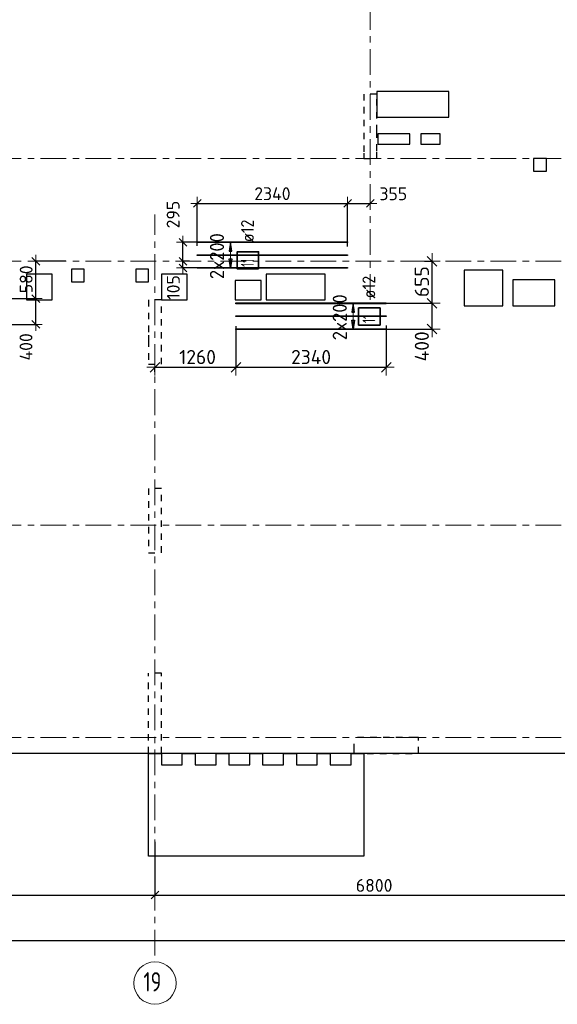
# Model space of a CAD drawing. Header units: metres. Extents: x -38 to 97, y -15 to 21.
# Tile 13 of 216: x 46 to 54, y -4 to 11. Entities that reach past the tile are written whole.
import ezdxf

# ---------------------------------------------------------------- set-up
doc = ezdxf.new("R2010")
doc.units = ezdxf.units.M
doc.header["$PDMODE"] = 65
for name, pattern in [('______11', [0.5, 0.4, -0.05, 0, -0.05]), ('______2', [0.0405, 0.03, -0.0105]), ('______5', [1.1, 0.8, -0.1, 0.1, -0.1])]:
    doc.linetypes.add(name, pattern=pattern)
for name, color, linetype, lineweight in [('XR$2$Осевая линия (1)', 7, '______5', 13), ('XR$2$Размерная линия (1)', 7, 'Continuous', 13), ('XR$5$Перекрытие (1)', 7, 'Continuous', 35), ('XR$5$Размерная линия (1)', 7, 'Continuous', 13), ('XR$5$Размерная линия_ общее', 7, 'Continuous', 13)]:
    doc.layers.add(name, color=color, linetype=linetype, lineweight=lineweight)
doc.layers.add('XR$5$Арм.стержн.Доп. Арм верхн.зоны Х', color=7, linetype='Continuous', lineweight=35, true_color=0x8c8cff)
doc.layers.add('XR$7$Стена_ бетон несущ.', color=7, linetype='Continuous', lineweight=70, true_color=0xb4b496)
doc.styles.add('ISOCPEUR', font='txt')
doc.dimstyles.new('DIMSTYLE_3', dxfattribs={"dimtxt": 0.2, "dimasz": 0.2, "dimexe": 0, "dimexo": 0, "dimgap": 0.1, "dimtad": 2, "dimdec": 0, "dimlfac": 1000, "dimrnd": 5, "dimzin": 12, "dimdsep": 46, "dimtxsty": 'ISOCPEUR', "dimblk1": 'ALL_ML_STRICH', "dimblk2": 'ALL_ML_STRICH', "dimsah": 1, "dimcen": 0, "dimclrd": 7, "dimclre": 256, "dimclrt": 7, "dimadec": 0, "dimazin": 0, "dimtfac": 1, "dimtdec": 0, "dimtix": 1, "dimtmove": 2, "dimatfit": 3, "dimfxl": 0, "dimtzin": 0, "dimlwd": 0, "dimlwe": -3, "dimarcsym": 0})
doc.dimstyles.new('DIMSTYLE_36', dxfattribs={"dimtxt": 0.2, "dimasz": 0.2, "dimexe": 0, "dimexo": 0, "dimgap": 0.1, "dimtad": 2, "dimdec": 0, "dimlfac": 1000, "dimrnd": 5, "dimzin": 12, "dimdsep": 46, "dimtxsty": 'ISOCPEUR', "dimblk1": 'ALL_ML_STRICH', "dimblk2": 'ALL_ML_STRICH', "dimsah": 1, "dimcen": 0, "dimclrd": 7, "dimclre": 256, "dimclrt": 7, "dimadec": 0, "dimazin": 0, "dimtfac": 1, "dimtdec": 0, "dimtix": 1, "dimtmove": 2, "dimatfit": 3, "dimfxl": 0, "dimtvp": 1.2, "dimtzin": 0, "dimlwd": 0, "dimlwe": -3, "dimarcsym": 0})
doc.dimstyles.new('DIMSTYLE_37', dxfattribs={"dimtxt": 0.22, "dimasz": 0.25, "dimexe": 0, "dimexo": 0, "dimgap": 0.11, "dimtad": 2, "dimdec": 0, "dimlfac": 1000, "dimrnd": 5, "dimzin": 12, "dimdsep": 46, "dimtxsty": 'ISOCPEUR', "dimblk1": 'ALL_ML_STRICH', "dimblk2": 'ALL_ML_STRICH', "dimsah": 1, "dimcen": 0, "dimclrd": 7, "dimclre": 256, "dimclrt": 7, "dimadec": 0, "dimazin": 0, "dimtfac": 1, "dimtdec": 0, "dimtix": 1, "dimtmove": 2, "dimatfit": 3, "dimfxl": 0, "dimtvp": 1.2, "dimtzin": 0, "dimlwd": 0, "dimlwe": -3, "dimarcsym": 0})
doc.dimstyles.new('DIMSTYLE_38', dxfattribs={"dimtxt": 0.22, "dimasz": 0.25, "dimexe": 0, "dimexo": 0, "dimgap": 0.11, "dimtad": 2, "dimdec": 0, "dimlfac": 1000, "dimrnd": 5, "dimzin": 12, "dimdsep": 46, "dimtxsty": 'ISOCPEUR', "dimblk1": 'ALL_ML_STRICH', "dimblk2": 'ALL_ML_STRICH', "dimsah": 1, "dimcen": 0, "dimclrd": 7, "dimclre": 256, "dimclrt": 7, "dimadec": 0, "dimazin": 0, "dimtfac": 1, "dimtdec": 0, "dimtix": 1, "dimtmove": 2, "dimatfit": 3, "dimfxl": 0, "dimtzin": 0, "dimlwd": 0, "dimlwe": -3, "dimarcsym": 0})
doc.dimstyles.new('DIMSTYLE_39', dxfattribs={"dimtxt": 0.22, "dimasz": 0.25, "dimexe": 0, "dimexo": 0, "dimgap": 0.11, "dimtad": 2, "dimdec": 0, "dimlfac": 1000, "dimrnd": 5, "dimzin": 12, "dimdsep": 46, "dimtxsty": 'ISOCPEUR', "dimblk1": 'ALL_ML_STRICH', "dimblk2": 'ALL_ML_STRICH', "dimsah": 1, "dimcen": 0, "dimclrd": 7, "dimclre": 256, "dimclrt": 7, "dimadec": 0, "dimazin": 0, "dimtfac": 1, "dimtdec": 0, "dimtix": 1, "dimtmove": 2, "dimatfit": 3, "dimfxl": 0, "dimtzin": 0, "dimlwd": 0, "dimlwe": -3, "dimarcsym": 0})

# ---------------------------------------------------------------- blocks, each defined once
blk = doc.blocks.new('ALL_ML_STRICH')
at = {"color": 0, "linetype": 'ByBlock', "lineweight": -2}
for p, q in [((-1, 0), (0.5, 0)), ((-0.3, -0.3), (0.3, 0.3)), ((0, -0.5), (0, 0.5))]:
    blk.add_line(p, q, dxfattribs=at)
blk = doc.blocks.new('*D12')
at = {"layer": 'DEFPOINTS', "color": 7, "linetype": 'Continuous', "lineweight": 13, "transparency": 33554687}
for p in [(0.5, -3.103), (0.5, -3.156), (61.6, -3.14)]:
    blk.add_point(p, dxfattribs=at)
at = {"layer": 'XR$2$Размерная линия (1)', "color": 9, "linetype": 'Continuous', "lineweight": -2, "true_color": 0xc7c7c7, "transparency": 33554687}
for p, q in [((0.5, -3.123), (0.5, -3.156)), ((61.6, -3.156), (61.6, -3.156))]:
    blk.add_line(p, q, dxfattribs=at)
at = {"layer": 'XR$2$Размерная линия (1)', "color": 7, "linetype": 'Continuous', "lineweight": -2, "transparency": 33554687}
blk.add_line((0.5, -3.156), (61.6, -3.156), dxfattribs=at)
at = {"layer": 'XR$2$Размерная линия (1)', "color": 7, "linetype": 'Continuous', "lineweight": 13, "transparency": 33554687, "xscale": 0.2, "yscale": 0.2, "zscale": 0.2, "rotation": 180}
blk.add_blockref('ALL_ML_STRICH', (0.5, -3.156), dxfattribs=at)
at = {"layer": 'XR$2$Размерная линия (1)', "color": 7, "linetype": 'Continuous', "lineweight": 13, "transparency": 33554687, "xscale": 0.2, "yscale": 0.2, "zscale": 0.2}
blk.add_blockref('ALL_ML_STRICH', (61.6, -3.156), dxfattribs=at)
at = {"layer": 'XR$2$Размерная линия (1)', "color": 7, "linetype": 'Continuous', "lineweight": 13, "transparency": 33554687, "insert": (31.1, -3.006), "char_height": 0.2, "width": 1, "attachment_point": 5, "style": 'ISOCPEUR'}
blk.add_mtext('\\A1;{61100}', dxfattribs=at)
blk = doc.blocks.new('*D23')
at = {"layer": 'DEFPOINTS', "color": 7, "linetype": 'Continuous', "lineweight": 13, "transparency": 33554687}
for p in [(41.45, -1.575), (48.15, -1.606), (41.45, -2.452)]:
    blk.add_point(p, dxfattribs=at)
at = {"layer": 'XR$2$Размерная линия (1)', "color": 9, "linetype": 'Continuous', "lineweight": -2, "true_color": 0xc7c7c7, "transparency": 33554687}
for p, q in [((41.45, -1.595), (41.45, -2.452)), ((48.15, -1.626), (48.15, -2.452))]:
    blk.add_line(p, q, dxfattribs=at)
at = {"layer": 'XR$2$Размерная линия (1)', "color": 7, "linetype": 'Continuous', "lineweight": -2, "transparency": 33554687}
blk.add_line((41.45, -2.452), (48.15, -2.452), dxfattribs=at)
at = {"layer": 'XR$2$Размерная линия (1)', "color": 7, "linetype": 'Continuous', "lineweight": 13, "transparency": 33554687, "xscale": 0.2, "yscale": 0.2, "zscale": 0.2, "rotation": 180}
blk.add_blockref('ALL_ML_STRICH', (41.45, -2.452), dxfattribs=at)
at = {"layer": 'XR$2$Размерная линия (1)', "color": 7, "linetype": 'Continuous', "lineweight": 13, "transparency": 33554687, "xscale": 0.2, "yscale": 0.2, "zscale": 0.2}
blk.add_blockref('ALL_ML_STRICH', (48.15, -2.452), dxfattribs=at)
at = {"layer": 'XR$2$Размерная линия (1)', "color": 7, "linetype": 'Continuous', "lineweight": 13, "transparency": 33554687, "insert": (44.81, -2.302), "char_height": 0.2, "width": 0.8, "attachment_point": 5, "style": 'ISOCPEUR'}
blk.add_mtext('\\A1;{6700}', dxfattribs=at)
blk = doc.blocks.new('*D24')
at = {"layer": 'DEFPOINTS', "color": 7, "linetype": 'Continuous', "lineweight": 13, "transparency": 33554687}
for p in [(54.95, -1.403), (48.15, -1.606), (48.15, -2.452)]:
    blk.add_point(p, dxfattribs=at)
at = {"layer": 'XR$2$Размерная линия (1)', "color": 9, "linetype": 'Continuous', "lineweight": -2, "true_color": 0xc7c7c7, "transparency": 33554687}
for p, q in [((54.95, -1.423), (54.95, -2.452)), ((48.15, -1.626), (48.15, -2.452))]:
    blk.add_line(p, q, dxfattribs=at)
at = {"layer": 'XR$2$Размерная линия (1)', "color": 7, "linetype": 'Continuous', "lineweight": -2, "transparency": 33554687}
blk.add_line((48.15, -2.452), (54.95, -2.452), dxfattribs=at)
at = {"layer": 'XR$2$Размерная линия (1)', "color": 7, "linetype": 'Continuous', "lineweight": 13, "transparency": 33554687, "xscale": 0.2, "yscale": 0.2, "zscale": 0.2, "rotation": 180}
blk.add_blockref('ALL_ML_STRICH', (48.15, -2.452), dxfattribs=at)
at = {"layer": 'XR$2$Размерная линия (1)', "color": 7, "linetype": 'Continuous', "lineweight": 13, "transparency": 33554687, "xscale": 0.2, "yscale": 0.2, "zscale": 0.2}
blk.add_blockref('ALL_ML_STRICH', (54.95, -2.452), dxfattribs=at)
at = {"layer": 'XR$2$Размерная линия (1)', "color": 7, "linetype": 'Continuous', "lineweight": 13, "transparency": 33554687, "insert": (51.56, -2.302), "char_height": 0.2, "width": 0.8, "attachment_point": 5, "style": 'ISOCPEUR'}
blk.add_mtext('\\A1;{6800}', dxfattribs=at)
blk = doc.blocks.new('*D589')
at = {"layer": 'DEFPOINTS', "color": 7, "linetype": 'Continuous', "lineweight": 13, "transparency": 33554687}
for p in [(48.706, 7.4), (48.585, 7.297), (48.831, 7.297)]:
    blk.add_point(p, dxfattribs=at)
at = {"layer": 'XR$5$Размерная линия (1)', "color": 9, "linetype": 'Continuous', "lineweight": -2, "true_color": 0xc7c7c7, "transparency": 33554687}
for p, q in [((48.686, 7.4), (48.585, 7.4)), ((48.811, 7.297), (48.585, 7.297))]:
    blk.add_line(p, q, dxfattribs=at)
at = {"layer": 'XR$5$Размерная линия (1)', "color": 7, "linetype": 'Continuous', "lineweight": -2, "transparency": 33554687}
blk.add_line((48.585, 7.297), (48.585, 7.4), dxfattribs=at)
at = {"layer": 'XR$5$Размерная линия (1)', "color": 7, "linetype": 'Continuous', "lineweight": 13, "transparency": 33554687, "xscale": 0.2, "yscale": 0.2, "zscale": 0.2}
for p, rotation in [((48.585, 7.4), 90), ((48.585, 7.297), 270)]:
    blk.add_blockref('ALL_ML_STRICH', p, dxfattribs=dict(at, rotation=rotation))
at = {"layer": 'XR$5$Размерная линия (1)', "color": 7, "linetype": 'Continuous', "lineweight": 13, "transparency": 33554687, "insert": (48.435, 6.994), "char_height": 0.2, "width": 0.6, "attachment_point": 5, "rotation": 90, "style": 'ISOCPEUR'}
blk.add_mtext('\\A1;{105}', dxfattribs=at)
blk = doc.blocks.new('*D590')
at = {"layer": 'DEFPOINTS', "color": 7, "linetype": 'Continuous', "lineweight": 13, "transparency": 33554687}
for p in [(48.833, 7.697), (48.585, 7.4), (48.706, 7.4)]:
    blk.add_point(p, dxfattribs=at)
at = {"layer": 'XR$5$Размерная линия (1)', "color": 9, "linetype": 'Continuous', "lineweight": -2, "true_color": 0xc7c7c7, "transparency": 33554687}
for p, q in [((48.813, 7.697), (48.585, 7.697)), ((48.686, 7.4), (48.585, 7.4))]:
    blk.add_line(p, q, dxfattribs=at)
at = {"layer": 'XR$5$Размерная линия (1)', "color": 7, "linetype": 'Continuous', "lineweight": -2, "transparency": 33554687}
blk.add_line((48.585, 7.4), (48.585, 7.697), dxfattribs=at)
at = {"layer": 'XR$5$Размерная линия (1)', "color": 7, "linetype": 'Continuous', "lineweight": 13, "transparency": 33554687, "xscale": 0.2, "yscale": 0.2, "zscale": 0.2}
for p, rotation in [((48.585, 7.697), 90), ((48.585, 7.4), 270)]:
    blk.add_blockref('ALL_ML_STRICH', p, dxfattribs=dict(at, rotation=rotation))
at = {"layer": 'XR$5$Размерная линия (1)', "color": 7, "linetype": 'Continuous', "lineweight": 13, "transparency": 33554687, "insert": (48.432, 8.127), "char_height": 0.2, "width": 0.6, "attachment_point": 5, "rotation": 90, "style": 'ISOCPEUR'}
blk.add_mtext('\\A1;{295}', dxfattribs=at)
blk = doc.blocks.new('*D591')
at = {"layer": 'DEFPOINTS', "color": 7, "linetype": 'Continuous', "lineweight": 13, "transparency": 33554687}
for p in [(48.807, 8.301), (48.807, 7.619), (51.147, 7.608)]:
    blk.add_point(p, dxfattribs=at)
at = {"layer": 'XR$5$Размерная линия (1)', "color": 9, "linetype": 'Continuous', "lineweight": -2, "true_color": 0xc7c7c7, "transparency": 33554687}
for p, q in [((48.807, 7.639), (48.807, 8.301)), ((51.147, 7.628), (51.147, 8.301))]:
    blk.add_line(p, q, dxfattribs=at)
at = {"layer": 'XR$5$Размерная линия (1)', "color": 7, "linetype": 'Continuous', "lineweight": -2, "transparency": 33554687}
blk.add_line((48.807, 8.301), (51.147, 8.301), dxfattribs=at)
at = {"layer": 'XR$5$Размерная линия (1)', "color": 7, "linetype": 'Continuous', "lineweight": 13, "transparency": 33554687, "xscale": 0.2, "yscale": 0.2, "zscale": 0.2, "rotation": 180}
blk.add_blockref('ALL_ML_STRICH', (48.807, 8.301), dxfattribs=at)
at = {"layer": 'XR$5$Размерная линия (1)', "color": 7, "linetype": 'Continuous', "lineweight": 13, "transparency": 33554687, "xscale": 0.2, "yscale": 0.2, "zscale": 0.2}
blk.add_blockref('ALL_ML_STRICH', (51.147, 8.301), dxfattribs=at)
at = {"layer": 'XR$5$Размерная линия (1)', "color": 7, "linetype": 'Continuous', "lineweight": 13, "transparency": 33554687, "insert": (49.977, 8.451), "char_height": 0.2, "width": 0.8, "attachment_point": 5, "style": 'ISOCPEUR'}
blk.add_mtext('\\A1;{2340}', dxfattribs=at)
blk = doc.blocks.new('*D592')
at = {"layer": 'DEFPOINTS', "color": 7, "linetype": 'Continuous', "lineweight": 13, "transparency": 33554687}
for p in [(51.147, 8.301), (51.5, 8.321), (51.147, 7.608)]:
    blk.add_point(p, dxfattribs=at)
at = {"layer": 'XR$5$Размерная линия (1)', "color": 9, "linetype": 'Continuous', "lineweight": -2, "true_color": 0xc7c7c7, "transparency": 33554687}
for p, q in [((51.147, 7.628), (51.147, 8.301)), ((51.5, 8.301), (51.5, 8.301))]:
    blk.add_line(p, q, dxfattribs=at)
at = {"layer": 'XR$5$Размерная линия (1)', "color": 7, "linetype": 'Continuous', "lineweight": -2, "transparency": 33554687}
blk.add_line((51.147, 8.301), (51.5, 8.301), dxfattribs=at)
at = {"layer": 'XR$5$Размерная линия (1)', "color": 7, "linetype": 'Continuous', "lineweight": 13, "transparency": 33554687, "xscale": 0.2, "yscale": 0.2, "zscale": 0.2, "rotation": 180}
blk.add_blockref('ALL_ML_STRICH', (51.147, 8.301), dxfattribs=at)
at = {"layer": 'XR$5$Размерная линия (1)', "color": 7, "linetype": 'Continuous', "lineweight": 13, "transparency": 33554687, "xscale": 0.2, "yscale": 0.2, "zscale": 0.2}
blk.add_blockref('ALL_ML_STRICH', (51.5, 8.301), dxfattribs=at)
at = {"layer": 'XR$5$Размерная линия (1)', "color": 7, "linetype": 'Continuous', "lineweight": 13, "transparency": 33554687, "insert": (51.858, 8.45), "char_height": 0.2, "width": 0.6, "attachment_point": 5, "style": 'ISOCPEUR'}
blk.add_mtext('\\A1;{355}', dxfattribs=at)
blk = doc.blocks.new('*D595')
at = {"layer": 'DEFPOINTS', "color": 7, "linetype": 'Continuous', "lineweight": 13, "transparency": 33554687}
for p in [(51.661, 6.747), (51.643, 6.347), (52.462, 6.347)]:
    blk.add_point(p, dxfattribs=at)
at = {"layer": 'XR$5$Размерная линия_ общее', "color": 253, "linetype": 'Continuous', "lineweight": -2, "true_color": 0xa0a0a0, "transparency": 33554687}
for p, q in [((51.681, 6.747), (52.462, 6.747)), ((51.663, 6.347), (52.462, 6.347))]:
    blk.add_line(p, q, dxfattribs=at)
at = {"layer": 'XR$5$Размерная линия_ общее', "color": 7, "linetype": 'Continuous', "lineweight": -2, "transparency": 33554687}
blk.add_line((52.462, 6.347), (52.462, 6.747), dxfattribs=at)
at = {"layer": 'XR$5$Размерная линия_ общее', "color": 7, "linetype": 'Continuous', "lineweight": 13, "transparency": 33554687, "xscale": 0.25, "yscale": 0.25, "zscale": 0.25}
for p, rotation in [((52.462, 6.747), 90), ((52.462, 6.347), 270)]:
    blk.add_blockref('ALL_ML_STRICH', p, dxfattribs=dict(at, rotation=rotation))
at = {"layer": 'XR$5$Размерная линия_ общее', "color": 7, "linetype": 'Continuous', "lineweight": 13, "transparency": 33554687, "insert": (52.302, 6.078), "char_height": 0.22, "width": 0.66, "attachment_point": 5, "rotation": 90, "style": 'ISOCPEUR'}
blk.add_mtext('\\A1;{400}', dxfattribs=at)
blk = doc.blocks.new('*D596')
at = {"layer": 'DEFPOINTS', "color": 7, "linetype": 'Continuous', "lineweight": 13, "transparency": 33554687}
for p in [(52.323, 7.4), (51.661, 6.747), (52.462, 6.747)]:
    blk.add_point(p, dxfattribs=at)
at = {"layer": 'XR$5$Размерная линия_ общее', "color": 253, "linetype": 'Continuous', "lineweight": -2, "true_color": 0xa0a0a0, "transparency": 33554687}
for p, q in [((52.343, 7.4), (52.462, 7.4)), ((51.681, 6.747), (52.462, 6.747))]:
    blk.add_line(p, q, dxfattribs=at)
at = {"layer": 'XR$5$Размерная линия_ общее', "color": 7, "linetype": 'Continuous', "lineweight": -2, "transparency": 33554687}
blk.add_line((52.462, 6.747), (52.462, 7.4), dxfattribs=at)
at = {"layer": 'XR$5$Размерная линия_ общее', "color": 7, "linetype": 'Continuous', "lineweight": 13, "transparency": 33554687, "xscale": 0.25, "yscale": 0.25, "zscale": 0.25}
for p, rotation in [((52.462, 7.4), 90), ((52.462, 6.747), 270)]:
    blk.add_blockref('ALL_ML_STRICH', p, dxfattribs=dict(at, rotation=rotation))
at = {"layer": 'XR$5$Размерная линия_ общее', "color": 7, "linetype": 'Continuous', "lineweight": 13, "transparency": 33554687, "insert": (52.302, 7.084), "char_height": 0.22, "width": 0.66, "attachment_point": 5, "rotation": 90, "style": 'ISOCPEUR'}
blk.add_mtext('\\A1;{655}', dxfattribs=at)
blk = doc.blocks.new('*D597')
at = {"layer": 'DEFPOINTS', "color": 7, "linetype": 'Continuous', "lineweight": 13, "transparency": 33554687}
for p in [(49.409, 6.413), (48.15, 5.752), (48.15, 5.662)]:
    blk.add_point(p, dxfattribs=at)
at = {"layer": 'XR$5$Размерная линия_ общее', "color": 253, "linetype": 'Continuous', "lineweight": -2, "true_color": 0xa0a0a0, "transparency": 33554687}
for p, q in [((49.409, 6.393), (49.409, 5.752)), ((48.15, 5.682), (48.15, 5.752))]:
    blk.add_line(p, q, dxfattribs=at)
at = {"layer": 'XR$5$Размерная линия_ общее', "color": 7, "linetype": 'Continuous', "lineweight": -2, "transparency": 33554687}
blk.add_line((48.15, 5.752), (49.409, 5.752), dxfattribs=at)
at = {"layer": 'XR$5$Размерная линия_ общее', "color": 7, "linetype": 'Continuous', "lineweight": 13, "transparency": 33554687, "xscale": 0.25, "yscale": 0.25, "zscale": 0.25, "rotation": 180}
blk.add_blockref('ALL_ML_STRICH', (48.15, 5.752), dxfattribs=at)
at = {"layer": 'XR$5$Размерная линия_ общее', "color": 7, "linetype": 'Continuous', "lineweight": 13, "transparency": 33554687, "xscale": 0.25, "yscale": 0.25, "zscale": 0.25}
blk.add_blockref('ALL_ML_STRICH', (49.409, 5.752), dxfattribs=at)
at = {"layer": 'XR$5$Размерная линия_ общее', "color": 7, "linetype": 'Continuous', "lineweight": 13, "transparency": 33554687, "insert": (48.813, 5.912), "char_height": 0.22, "width": 0.88, "attachment_point": 5, "style": 'ISOCPEUR'}
blk.add_mtext('\\A1;{1260}', dxfattribs=at)
blk = doc.blocks.new('*D598')
at = {"layer": 'DEFPOINTS', "color": 7, "linetype": 'Continuous', "lineweight": 13, "transparency": 33554687}
for p in [(49.409, 6.413), (51.749, 6.422), (49.409, 5.752)]:
    blk.add_point(p, dxfattribs=at)
at = {"layer": 'XR$5$Размерная линия_ общее', "color": 253, "linetype": 'Continuous', "lineweight": -2, "true_color": 0xa0a0a0, "transparency": 33554687}
for p, q in [((49.409, 6.393), (49.409, 5.752)), ((51.749, 6.402), (51.749, 5.752))]:
    blk.add_line(p, q, dxfattribs=at)
at = {"layer": 'XR$5$Размерная линия_ общее', "color": 7, "linetype": 'Continuous', "lineweight": -2, "transparency": 33554687}
blk.add_line((49.409, 5.752), (51.749, 5.752), dxfattribs=at)
at = {"layer": 'XR$5$Размерная линия_ общее', "color": 7, "linetype": 'Continuous', "lineweight": 13, "transparency": 33554687, "xscale": 0.25, "yscale": 0.25, "zscale": 0.25, "rotation": 180}
blk.add_blockref('ALL_ML_STRICH', (49.409, 5.752), dxfattribs=at)
at = {"layer": 'XR$5$Размерная линия_ общее', "color": 7, "linetype": 'Continuous', "lineweight": 13, "transparency": 33554687, "xscale": 0.25, "yscale": 0.25, "zscale": 0.25}
blk.add_blockref('ALL_ML_STRICH', (51.749, 5.752), dxfattribs=at)
at = {"layer": 'XR$5$Размерная линия_ общее', "color": 7, "linetype": 'Continuous', "lineweight": 13, "transparency": 33554687, "insert": (50.579, 5.912), "char_height": 0.22, "width": 0.88, "attachment_point": 5, "style": 'ISOCPEUR'}
blk.add_mtext('\\A1;{2340}', dxfattribs=at)
blk = doc.blocks.new('*D599')
at = {"layer": 'DEFPOINTS', "color": 7, "linetype": 'Continuous', "lineweight": 13, "transparency": 33554687}
for p in [(45.603, 6.82), (45.599, 6.42), (46.296, 6.42)]:
    blk.add_point(p, dxfattribs=at)
at = {"layer": 'XR$5$Размерная линия (1)', "color": 9, "linetype": 'Continuous', "lineweight": -2, "true_color": 0xc7c7c7, "transparency": 33554687}
for p, q in [((45.623, 6.82), (46.296, 6.82)), ((45.619, 6.42), (46.296, 6.42))]:
    blk.add_line(p, q, dxfattribs=at)
at = {"layer": 'XR$5$Размерная линия (1)', "color": 7, "linetype": 'Continuous', "lineweight": -2, "transparency": 33554687}
blk.add_line((46.296, 6.42), (46.296, 6.82), dxfattribs=at)
at = {"layer": 'XR$5$Размерная линия (1)', "color": 7, "linetype": 'Continuous', "lineweight": 13, "transparency": 33554687, "xscale": 0.2, "yscale": 0.2, "zscale": 0.2}
for p, rotation in [((46.296, 6.82), 90), ((46.296, 6.42), 270)]:
    blk.add_blockref('ALL_ML_STRICH', p, dxfattribs=dict(at, rotation=rotation))
at = {"layer": 'XR$5$Размерная линия (1)', "color": 7, "linetype": 'Continuous', "lineweight": 13, "transparency": 33554687, "insert": (46.143, 6.07), "char_height": 0.2, "width": 0.6, "attachment_point": 5, "rotation": 90, "style": 'ISOCPEUR'}
blk.add_mtext('\\A1;{400}', dxfattribs=at)
blk = doc.blocks.new('*D600')
at = {"layer": 'DEFPOINTS', "color": 7, "linetype": 'Continuous', "lineweight": 13, "transparency": 33554687}
for p in [(46.783, 7.4), (45.603, 6.82), (46.296, 6.82)]:
    blk.add_point(p, dxfattribs=at)
at = {"layer": 'XR$5$Размерная линия (1)', "color": 9, "linetype": 'Continuous', "lineweight": -2, "true_color": 0xc7c7c7, "transparency": 33554687}
for p, q in [((46.763, 7.4), (46.296, 7.4)), ((45.623, 6.82), (46.296, 6.82))]:
    blk.add_line(p, q, dxfattribs=at)
at = {"layer": 'XR$5$Размерная линия (1)', "color": 7, "linetype": 'Continuous', "lineweight": -2, "transparency": 33554687}
blk.add_line((46.296, 6.82), (46.296, 7.4), dxfattribs=at)
at = {"layer": 'XR$5$Размерная линия (1)', "color": 7, "linetype": 'Continuous', "lineweight": 13, "transparency": 33554687, "xscale": 0.2, "yscale": 0.2, "zscale": 0.2}
for p, rotation in [((46.296, 7.4), 90), ((46.296, 6.82), 270)]:
    blk.add_blockref('ALL_ML_STRICH', p, dxfattribs=dict(at, rotation=rotation))
at = {"layer": 'XR$5$Размерная линия (1)', "color": 7, "linetype": 'Continuous', "lineweight": 13, "transparency": 33554687, "insert": (46.146, 7.12), "char_height": 0.2, "width": 0.6, "attachment_point": 5, "rotation": 90, "style": 'ISOCPEUR'}
blk.add_mtext('\\A1;{580}', dxfattribs=at)

msp = doc.modelspace()

# ---------------------------------------------------------------- linework, layer by layer
at = {"layer": 'XR$2$Осевая линия (1)', "color": 253, "linetype": '______11', "lineweight": 13, "true_color": 0xa0a0a0, "transparency": 33554687}
for p, q in [((51.5, 6.8), (51.5, 19.78)), ((-2.63, 9), (62.6, 9)), ((48.15, -3.39), (48.15, 8.13)), ((-2.63, 7.4), (62.6, 7.4)), ((-2.63, 3.3), (62.6, 3.3)), ((-2.63, 0), (62.6, 0))]:
    msp.add_line(p, q, dxfattribs=at)
at = {"layer": 'XR$2$Осевая линия (1)', "color": 7, "linetype": 'Continuous', "lineweight": 13, "transparency": 33554687}
msp.add_circle((48.1504, -3.8199), 0.3304, dxfattribs=at)
at = {"layer": 'XR$5$Арм.стержн.Доп. Арм верхн.зоны Х', "color": 253, "linetype": 'Continuous', "lineweight": -3, "true_color": 0xa0a0a0, "transparency": 33554687}
for p, q in [((49.3245, 7.6974), (49.2245, 7.6974)), ((49.3245, 7.6974), (49.4245, 7.6974)), ((49.3245, 7.2974), (49.2245, 7.2974)), ((49.3245, 7.2974), (49.4245, 7.2974)), ((51.2353, 6.747), (51.1353, 6.747)), ((51.2353, 6.747), (51.3353, 6.747)), ((51.2353, 6.347), (51.1353, 6.347)), ((51.2353, 6.347), (51.3353, 6.347))]:
    msp.add_line(p, q, dxfattribs=at)
at = {"layer": 'XR$5$Арм.стержн.Доп. Арм верхн.зоны Х', "color": 7, "linetype": 'Continuous', "lineweight": 25, "transparency": 33554687}
for p, q in [((49.3245, 7.6974), (49.3045, 7.5574)), ((49.3445, 7.5574), (49.3245, 7.6974)), ((49.3045, 7.5574), (49.3445, 7.5574)), ((49.3245, 7.2974), (49.3045, 7.4374)), ((49.3045, 7.4374), (49.3445, 7.4374)), ((49.3445, 7.4374), (49.3245, 7.2974)), ((51.2353, 6.747), (51.2153, 6.607)), ((51.2553, 6.607), (51.2353, 6.747)), ((51.2153, 6.607), (51.2553, 6.607)), ((51.2353, 6.347), (51.2153, 6.487)), ((51.2153, 6.487), (51.2553, 6.487)), ((51.2553, 6.487), (51.2353, 6.347))]:
    msp.add_line(p, q, dxfattribs=at)
at = {"layer": 'XR$5$Арм.стержн.Доп. Арм верхн.зоны Х', "color": 7, "linetype": 'Continuous', "lineweight": 13, "transparency": 33554687}
for p, q in [((49.3245, 7.6974), (49.3245, 7.6974)), ((49.3245, 7.2974), (49.3245, 7.6974)), ((49.3245, 7.2974), (49.3245, 7.2974)), ((51.2353, 6.747), (51.2353, 6.747)), ((51.2353, 6.347), (51.2353, 6.747)), ((51.2353, 6.347), (51.2353, 6.347))]:
    msp.add_line(p, q, dxfattribs=at)
at = {"layer": 'XR$5$Арм.стержн.Доп. Арм верхн.зоны Х', "color": 34, "linetype": 'Continuous', "lineweight": 25, "transparency": 33554687}
for points in [[(51.1473, 7.6914), (48.8073, 7.6914), (48.8073, 7.7034), (51.1473, 7.7034), (51.1473, 7.6914)], [(51.1473, 7.4914), (48.8073, 7.4914), (48.8073, 7.5034), (51.1473, 7.5034), (51.1473, 7.4914)], [(51.1473, 7.2914), (48.8073, 7.2914), (48.8073, 7.3034), (51.1473, 7.3034), (51.1473, 7.2914)], [(51.7491, 6.741), (49.4091, 6.741), (49.4091, 6.753), (51.7491, 6.753), (51.7491, 6.741)], [(51.7491, 6.541), (49.4091, 6.541), (49.4091, 6.553), (51.7491, 6.553), (51.7491, 6.541)], [(51.7491, 6.341), (49.4091, 6.341), (49.4091, 6.353), (51.7491, 6.353), (51.7491, 6.341)]]:
    msp.add_lwpolyline(points, dxfattribs=at)
at = {"layer": 'XR$5$Арм.стержн.Доп. Арм верхн.зоны Х', "color": 7, "linetype": 'Continuous', "lineweight": 35, "transparency": 33554687}
for points in [[(49.7623, 7.2815), (49.7623, 7.5482), (49.429, 7.5482), (49.429, 7.2815), (49.7623, 7.2815)], [(51.6512, 6.4077), (51.6512, 6.6744), (51.3179, 6.6744), (51.3179, 6.4077), (51.6512, 6.4077)]]:
    msp.add_lwpolyline(points, dxfattribs=at)
at = {"layer": 'XR$5$Перекрытие (1)', "color": 7, "linetype": 'Continuous', "lineweight": 25, "transparency": 33554687}
for p, q in [((51.6, 10.0404), (51.6, 9.6404)), ((52.72, 10.0404), (51.6, 10.0404)), ((52.72, 9.6404), (52.72, 10.0404)), ((51.6, 9.6404), (52.72, 9.6404)), ((51.6156, 9.3795), (51.6156, 9.2195)), ((52.1156, 9.3795), (51.6156, 9.3795)), ((52.1156, 9.2195), (52.1156, 9.3795)), ((52.2856, 9.3795), (52.2856, 9.2195)), ((52.5856, 9.3795), (52.2856, 9.3795)), ((52.5856, 9.2195), (52.5856, 9.3795)), ((51.6156, 9.2195), (52.1156, 9.2195)), ((52.2856, 9.2195), (52.5856, 9.2195)), ((54.24, 9.0003), (54.04, 9.0002)), ((54.04, 9.0002), (54.04, 8.8002)), ((54.24, 8.8003), (54.24, 9.0003)), ((54.04, 8.8002), (54.24, 8.8003)), ((46.15, 7.2002), (46.15, 6.8002)), ((46.55, 7.2002), (46.15, 7.2002)), ((46.55, 6.8002), (46.55, 7.2002)), ((47.0502, 7.2803), (46.8502, 7.2802)), ((46.8502, 7.2802), (46.8502, 7.0802)), ((47.0502, 7.0803), (47.0502, 7.2803)), ((48.0502, 7.2803), (47.8502, 7.2802)), ((47.8502, 7.2802), (47.8502, 7.0802)), ((48.0502, 7.0803), (48.0502, 7.2803)), ((48.25, 7.2002), (48.25, 6.8002)), ((48.65, 7.2002), (48.25, 7.2002)), ((48.65, 6.8002), (48.65, 7.2002)), ((49.88, 7.2002), (49.88, 6.8002)), ((50.8, 7.2002), (49.88, 7.2002)), ((50.8, 6.8002), (50.8, 7.2002)), ((52.963, 7.2601), (52.963, 6.7101)), ((53.563, 7.2601), (52.963, 7.2601)), ((53.563, 6.7101), (53.563, 7.2601)), ((46.8502, 7.0802), (47.0502, 7.0803)), ((47.8502, 7.0802), (48.0502, 7.0803)), ((49.4, 7.1002), (49.4, 6.8002)), ((49.8, 7.1002), (49.4, 7.1002)), ((49.8, 6.8002), (49.8, 7.1002)), ((53.72, 7.1102), (53.72, 6.7102)), ((54.37, 7.1102), (53.72, 7.1102)), ((54.37, 6.7102), (54.37, 7.1102)), ((46.15, 6.8002), (46.55, 6.8002)), ((48.25, 6.8002), (48.65, 6.8002)), ((49.4, 6.8002), (49.8, 6.8002)), ((49.88, 6.8002), (50.8, 6.8002)), ((52.963, 6.7101), (53.563, 6.7101)), ((53.72, 6.7102), (54.37, 6.7102)), ((61.85, -0.2498), (32.725, -0.2498)), ((48.05, -0.5099), (48.05, -0.2499)), ((48.05, -0.2499), (48.25, -0.2499)), ((48.25, -0.2499), (48.25, -0.4298)), ((48.575, -0.4298), (48.575, -0.2499)), ((48.575, -0.2499), (48.775, -0.2499)), ((48.775, -0.2499), (48.775, -0.4298)), ((49.1, -0.4298), (49.1, -0.2499)), ((49.1, -0.2499), (49.3, -0.2499)), ((49.3, -0.2499), (49.3, -0.4298)), ((49.625, -0.4298), (49.625, -0.2499)), ((49.625, -0.2499), (49.825, -0.2499)), ((49.825, -0.2499), (49.825, -0.4298)), ((50.15, -0.4298), (50.15, -0.2499)), ((50.15, -0.2499), (50.35, -0.2499)), ((50.35, -0.2499), (50.35, -0.4298)), ((50.675, -0.4298), (50.675, -0.2499)), ((50.675, -0.2499), (50.875, -0.2499)), ((50.875, -0.2499), (50.875, -0.4298)), ((51.2, -0.4298), (51.2, -0.2499)), ((51.2, -0.2499), (51.4, -0.2499)), ((51.4, -0.2499), (51.4, -0.5099)), ((48.25, -0.4298), (48.575, -0.4298)), ((48.775, -0.4298), (49.1, -0.4298)), ((49.3, -0.4298), (49.625, -0.4298)), ((49.825, -0.4298), (50.15, -0.4298)), ((50.35, -0.4298), (50.675, -0.4298)), ((50.875, -0.4298), (51.2, -0.4298)), ((48.05, -1.8498), (48.05, -0.5099)), ((51.4, -0.5099), (51.4, -1.8498)), ((51.4, -1.8498), (48.05, -1.8498))]:
    msp.add_line(p, q, dxfattribs=at)
at = {"layer": 'XR$7$Стена_ бетон несущ.', "color": 253, "linetype": '______2', "lineweight": -3, "true_color": 0xa0a0a0, "transparency": 33554687}
for p, q in [((51.4, 10), (51.4, 9.08)), ((51.6, 10), (51.4, 10)), ((51.6, 9.6201), (51.6, 10)), ((51.6, 9.4201), (51.6, 9.6201)), ((51.6, 9.12), (51.6, 9.4201)), ((51.4, 9.08), (51.4, 9)), ((51.6, 9), (51.6, 9.12)), ((51.4, 9), (51.6, 9)), ((48.25, 6.8), (48.05, 6.8)), ((48.05, 6.8), (48.05, 6.6)), ((48.25, 6.6), (48.25, 6.8)), ((48.05, 6.6), (48.05, 6.25)), ((48.25, 5.8), (48.25, 6.6)), ((48.05, 6.25), (48.05, 6.17)), ((48.05, 6.17), (48.05, 5.8)), ((48.05, 5.8), (48.25, 5.8)), ((48.25, 3.87), (48.05, 3.87)), ((48.05, 3.87), (48.05, 2.87)), ((48.25, 2.87), (48.25, 3.87)), ((48.05, 2.87), (48.25, 2.87)), ((48.25, 1), (48.05, 1)), ((48.05, -0.25), (48.05, 1)), ((48.25, -0.25), (48.25, 1)), ((51.2497, -0.2), (51.2497, 0)), ((52.1998, 0), (51.2497, 0)), ((52.25, 0), (52.1998, 0)), ((52.25, -0.25), (52.25, 0)), ((48.25, -0.25), (48.05, -0.25)), ((51.2497, -0.25), (51.2497, -0.2)), ((51.2497, -0.25), (52.25, -0.25))]:
    msp.add_line(p, q, dxfattribs=at)

# ---------------------------------------------------------------- texts
at = {"layer": 'XR$2$Осевая линия (1)', "color": 7, "linetype": 'Continuous', "lineweight": 13, "transparency": 33554687, "insert": (47.9704, -3.9504), "char_height": 0.3, "width": 0.472281, "attachment_point": 7, "style": 'ISOCPEUR'}
msp.add_mtext('\\W0.75;19', dxfattribs=at)
at = {"layer": 'XR$5$Арм.стержн.Доп. Арм верхн.зоны Х', "color": 7, "linetype": 'Continuous', "lineweight": 25, "transparency": 33554687, "char_height": 0.2, "attachment_point": 7, "rotation": 90, "style": 'ISOCPEUR'}
for s, insert, width in [('\\W0.89; ø12 ', (49.689, 7.5815), 0.749105), ('\\W0.62;11', (49.689, 7.3148), 0.2625), ('\\W0.89; ø12 ', (51.5779, 6.7077), 0.749105), ('\\W0.62;11', (51.5779, 6.4411), 0.2625)]:
    msp.add_mtext(s, dxfattribs=dict(at, insert=insert, width=width))
at = {"layer": 'XR$5$Арм.стержн.Доп. Арм верхн.зоны Х', "color": 7, "linetype": 'Continuous', "lineweight": 13, "transparency": 33554687, "char_height": 0.22, "width": 0.873359, "attachment_point": 7, "rotation": 90, "style": 'ISOCPEUR'}
for insert in [(49.2245, 7.1234), (51.1353, 6.173)]:
    msp.add_mtext('\\W0.95;2x200', dxfattribs=dict(at, insert=insert))

# ---------------------------------------------------------------- dimensions: what is measured, and where the dimension line sits
at = {"layer": 'XR$2$Размерная линия (1)', "color": 7, "linetype": 'Continuous', "lineweight": 13, "transparency": 33554687}
for base, p1, p2, picture, middle in [((54.95, -2.452), (48.15, -1.6259), (54.95, -1.4227), '*D24', (51.56, -2.302)), ((48.15, -2.452), (41.45, -1.5948), (48.15, -1.6259), '*D23', (44.81, -2.302)), ((61.6, -3.1563), (0.5, -3.1233), (61.6, -3.1563), '*D12', (31.1, -3.0063))]:
    dim = msp.add_linear_dim(base=base, p1=p1, p2=p2, dimstyle='DIMSTYLE_3', override={"dimpost": '<>', "dimclrd": 7, "dimclre": 9, "dimclrt": 7, "dimlwd": 0, "dimlwe": 65533}, dxfattribs=at)
    dim.commit()
    dim.dimension.update_dxf_attribs({"geometry": picture, "text_midpoint": middle, "dimtype": 160})
at = {"layer": 'XR$5$Размерная линия (1)', "color": 7, "linetype": 'Continuous', "lineweight": 13, "transparency": 33554687}
for base, p1, p2, dimstyle, picture, middle in [((51.1473, 8.3009), (48.8073, 7.6385), (51.1473, 7.6284), 'DIMSTYLE_3', '*D591', (49.9773, 8.4509)), ((51.5, 8.3009), (51.1473, 7.6284), (51.5, 8.3009), 'DIMSTYLE_36', '*D592', (51.858, 8.4505))]:
    dim = msp.add_linear_dim(base=base, p1=p1, p2=p2, dimstyle=dimstyle, override={"dimpost": '<>', "dimclrd": 7, "dimclre": 9, "dimclrt": 7, "dimlwd": 0, "dimlwe": 65533}, dxfattribs=at)
    dim.commit()
    dim.dimension.update_dxf_attribs({"geometry": picture, "text_midpoint": middle, "dimtype": 160})
for base, p1, p2, dimstyle, picture, middle in [((48.5852, 7.6974), (48.6863, 7.4), (48.8132, 7.6974), 'DIMSTYLE_36', '*D590', (48.4323, 8.1266)), ((46.2963, 7.4), (45.6233, 6.8202), (46.7634, 7.4), 'DIMSTYLE_3', '*D600', (46.1463, 7.1201)), ((48.5852, 7.4), (48.8112, 7.2974), (48.6863, 7.4), 'DIMSTYLE_36', '*D589', (48.4354, 6.9937)), ((46.2963, 6.8202), (45.6187, 6.4202), (45.6233, 6.8202), 'DIMSTYLE_36', '*D599', (46.1427, 6.0696))]:
    dim = msp.add_linear_dim(base=base, p1=p1, p2=p2, angle=90, dimstyle=dimstyle, override={"dimpost": '<>', "dimclrd": 7, "dimclre": 9, "dimclrt": 7, "dimlwd": 0, "dimlwe": 65533}, dxfattribs=at)
    dim.commit()
    dim.dimension.update_dxf_attribs({"geometry": picture, "text_midpoint": middle, "dimtype": 160})
at = {"layer": 'XR$5$Размерная линия_ общее', "color": 7, "linetype": 'Continuous', "lineweight": 13, "transparency": 33554687}
for base, p1, p2, dimstyle, picture, middle in [((52.4621, 7.4), (51.6812, 6.747), (52.3426, 7.4), 'DIMSTYLE_38', '*D596', (52.3021, 7.0845)), ((52.4621, 6.747), (51.6633, 6.347), (51.6812, 6.747), 'DIMSTYLE_37', '*D595', (52.3021, 6.0785))]:
    dim = msp.add_linear_dim(base=base, p1=p1, p2=p2, angle=90, dimstyle=dimstyle, override={"dimpost": '<>', "dimclrd": 7, "dimclre": 253, "dimclrt": 7, "dimlwd": 0, "dimlwe": 65533}, dxfattribs=at)
    dim.commit()
    dim.dimension.update_dxf_attribs({"geometry": picture, "text_midpoint": middle, "dimtype": 160})
for base, p1, p2, picture, middle in [((49.4091, 5.7518), (48.15, 5.6824), (49.4091, 6.3932), '*D597', (48.8125, 5.9118)), ((51.7491, 5.7518), (49.4091, 6.3932), (51.7491, 6.4021), '*D598', (50.5791, 5.9118))]:
    dim = msp.add_linear_dim(base=base, p1=p1, p2=p2, dimstyle='DIMSTYLE_39', override={"dimpost": '<>', "dimclrd": 7, "dimclre": 253, "dimclrt": 7, "dimlwd": 0, "dimlwe": 65533}, dxfattribs=at)
    dim.commit()
    dim.dimension.update_dxf_attribs({"geometry": picture, "text_midpoint": middle, "dimtype": 160})

doc.saveas('drawing.dxf')
